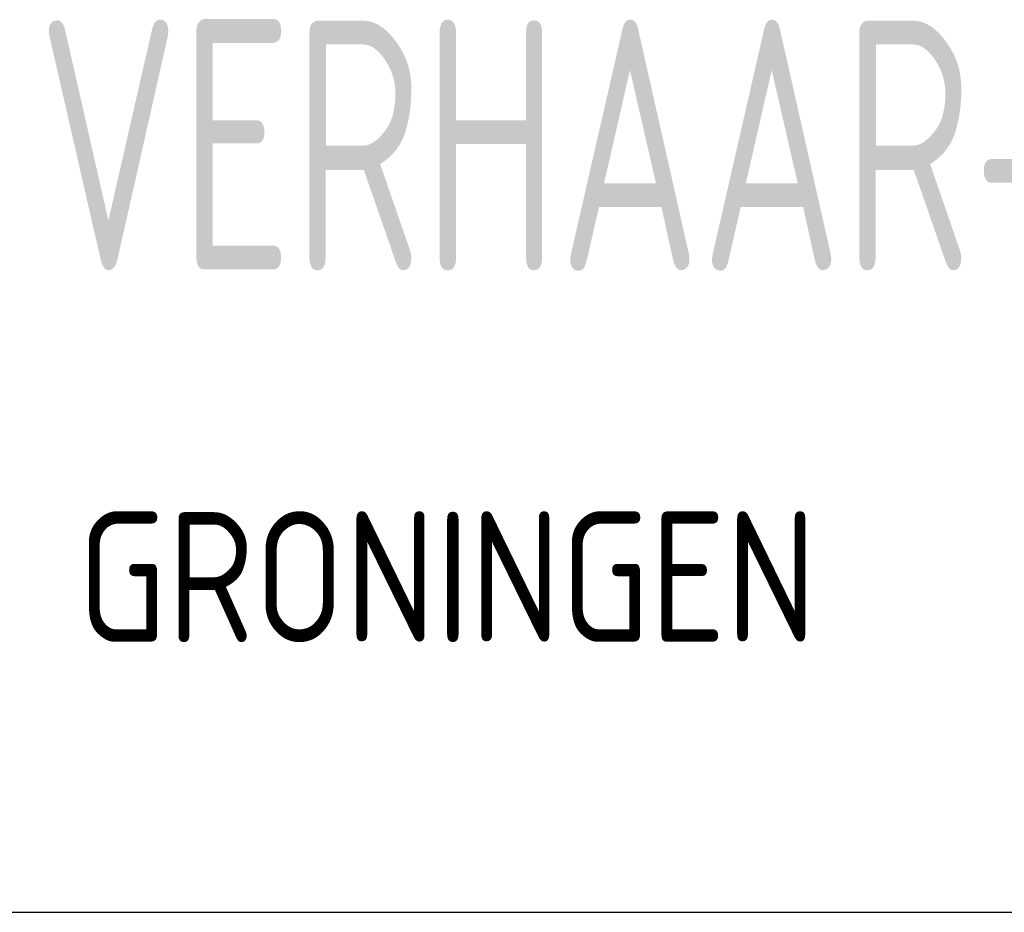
# Model space of a CAD drawing. Extents: x -132501 to 411300, y -42818 to 427495.
# Tile 222 of 256: x 167611 to 168554, y 144681 to 145536. Entities that reach past the tile are written whole.
import ezdxf

# ---------------------------------------------------------------- set-up
doc = ezdxf.new("R2010")
doc.units = 0
doc.header["$LTSCALE"] = 50
doc.layers.get('0').update_dxf_attribs({"linetype": 'CONTINUOUS'})
doc.layers.add('KADER', color=7, linetype='CONTINUOUS')
doc.styles.add('ISO', font='iso', dxfattribs={"width": 0.7, "height": 125})
doc.styles.add('ISO25', font='ISO', dxfattribs={"width": 0.9, "height": 125})

# ---------------------------------------------------------------- blocks, each defined once
blk = doc.blocks.new('KADERA0')
at = {"layer": 'KADER', "color": 4}
blk.add_line((25, 10), (1179, 10), dxfattribs=at)
blk = doc.blocks.new('SNARF')
at = {"color": 2, "linetype": 'Continuous', "style": 'ISO25', "width": 0.9}
blk.add_text('GRONINGEN', height=250, dxfattribs=at).set_placement((-9280.1, 513.8))
at = {"layer": 'KADER', "color": 3, "style": 'ISO', "width": 0.7}
blk.add_text('VERHAAR-UNIAD', height=480, dxfattribs=at).set_placement((-9356.7, 1226.3))

msp = doc.modelspace()

# ---------------------------------------------------------------- block references
at = {"layer": 'KADER', "color": 2, "linetype": 'Continuous', "xscale": 50, "yscale": 50, "zscale": 50}
msp.add_blockref('KADERA0', (116117.0336, 144181.0577), dxfattribs=at)
at = {"layer": 'KADER', "linetype": 'Continuous', "xscale": 0.5, "yscale": 0.5, "zscale": 0.5}
msp.add_blockref('SNARF', (172306.2915, 144682.9671), dxfattribs=at)

doc.saveas('drawing.dxf')
